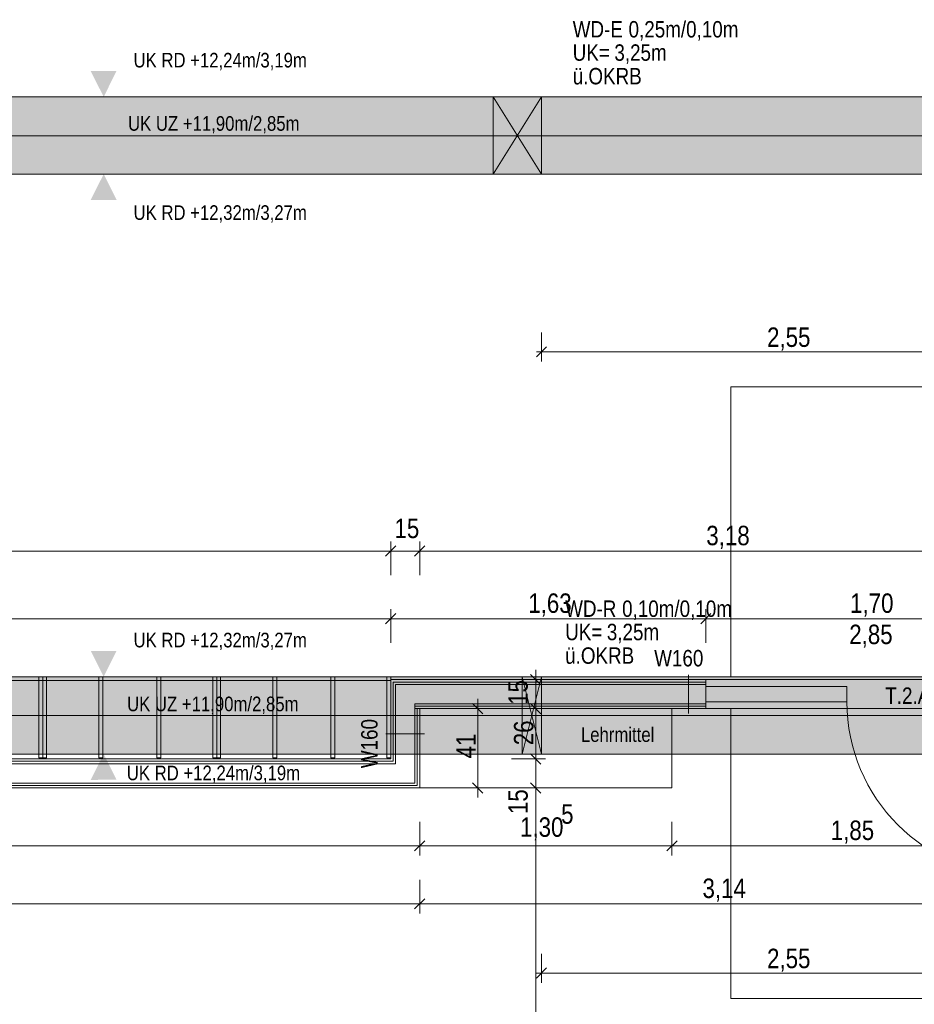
# Model space of a CAD drawing. Extents: x -620 to 300, y 62 to 1112.
# Tile 28 of 95: x -400 to -307, y 520 to 621. Entities that reach past the tile are written whole.
import ezdxf
from ezdxf.lldxf.tags import DXFTag

# ---------------------------------------------------------------- set-up
doc = ezdxf.new("R2010")
doc.units = 0
doc.layers.get('0').update_dxf_attribs({"lineweight": 13})
for name, color, linetype, lineweight, true_color in [('00 -Bauelemente -Dämmung innen', 7, 'Continuous', 9, 0xff7fe6), ('00 -Bauelemente -Gipskarton', 7, 'Continuous', 9, 0xff7fe6), ('00_Beschriftung UZ', 3, 'Continuous', 13, 0x00ff00), ('30 -34 Innenwände- 11 Durchbruch', 4, 'Continuous', 9, 0x00ffff), ('30 -34 Innenwände- 2 nichttragend', 7, 'Continuous', 18, 0xff7fe6), ('30 -34 Innenwände- 4 Türen_Fenster', 7, 'Continuous', 15, 0x9955ff), ('30 -35 Decken- 1 Konstruktion-Träger- Stahlbeton', 7, 'grob-A06G9S5M8I', 13, 0x33aa00), ('60- 61 allgemeine Ausstattung- 1 Möbel', 7, 'Continuous', 9, 0x00cccc), ('70 -72 Beschriftung- 1 Beschriftung allgemein', 7, 'Continuous', 9, 0xff6633), ('70 -72 Beschriftung- 8 barrierefrei', 7, 'grob-A06G9S5M8I', 9, 0x888888), ('70 -76 Bemaßung- 2 Allgemein', 9, 'Continuous', 5, 0x808080), ('iwb_Schraffur_Unterzug', 7, 'Continuous', 5, 0xffffcc)]:
    doc.layers.add(name, color=color, linetype=linetype, lineweight=lineweight, true_color=true_color)
for name, color, linetype, lineweight in [('70 -71 Achsen- 1 Gebäudeachsen', 7, 'STRICHPUNKT2-A06G9S5N8I', 18), ('70 -75 Raumstempel- 3 Wandstempel', 7, 'Continuous', 50), ('Keine', 7, 'Continuous', 9)]:
    doc.layers.add(name, color=color, linetype=linetype, lineweight=lineweight)
doc.styles.get("Standard").update_dxf_attribs({"font": 'ARIALN.TTF'})
tags = doc.linetypes.add('fein_strichliert-A06G9S5O8I', pattern=[4, 1, -2, 1]).pattern_tags.tags
tags[8:9] = [DXFTag(74, 4), DXFTag(75, 0), DXFTag(340, '0'), DXFTag(46, 0.0), DXFTag(50, 0.0), DXFTag(44, 0.0), DXFTag(45, 0.0)]
tags[6:7] = [DXFTag(74, 4), DXFTag(75, 0), DXFTag(340, '0'), DXFTag(46, 0.0), DXFTag(50, 0.0), DXFTag(44, 0.0), DXFTag(45, 0.0)]
tags[4:5] = [DXFTag(74, 4), DXFTag(75, 0), DXFTag(340, '0'), DXFTag(46, 0.0), DXFTag(50, 0.0), DXFTag(44, 0.0), DXFTag(45, 0.0)]
tags = doc.linetypes.add('grob-A06G9S5M8I', pattern=[14, 3, -8, 3]).pattern_tags.tags
tags[8:9] = [DXFTag(74, 4), DXFTag(75, 0), DXFTag(340, '0'), DXFTag(46, 0.0), DXFTag(50, 0.0), DXFTag(44, 0.0), DXFTag(45, 0.0)]
tags[6:7] = [DXFTag(74, 4), DXFTag(75, 0), DXFTag(340, '0'), DXFTag(46, 0.0), DXFTag(50, 0.0), DXFTag(44, 0.0), DXFTag(45, 0.0)]
tags[4:5] = [DXFTag(74, 4), DXFTag(75, 0), DXFTag(340, '0'), DXFTag(46, 0.0), DXFTag(50, 0.0), DXFTag(44, 0.0), DXFTag(45, 0.0)]
tags = doc.linetypes.add('STRICHPUNKT2-A06G9S5N8I', pattern=[12.7, 6.35, -3.175, 0, -3.175]).pattern_tags.tags
tags[10:11] = [DXFTag(74, 4), DXFTag(75, 0), DXFTag(340, '0'), DXFTag(46, 0.0), DXFTag(50, 0.0), DXFTag(44, 0.0), DXFTag(45, 0.0)]
tags[8:9] = [DXFTag(74, 4), DXFTag(75, 0), DXFTag(340, '0'), DXFTag(46, 0.0), DXFTag(50, 0.0), DXFTag(44, 0.0), DXFTag(45, 0.0)]
tags[6:7] = [DXFTag(74, 4), DXFTag(75, 0), DXFTag(340, '0'), DXFTag(46, 0.0), DXFTag(50, 0.0), DXFTag(44, 0.0), DXFTag(45, 0.0)]
tags[4:5] = [DXFTag(74, 4), DXFTag(75, 0), DXFTag(340, '0'), DXFTag(46, 0.0), DXFTag(50, 0.0), DXFTag(44, 0.0), DXFTag(45, 0.0)]

# ---------------------------------------------------------------- blocks, each defined once
blk = doc.blocks.new('Referenz-A06G9S5P8I')
at = {"layer": '00 -Bauelemente -Dämmung innen', "color": 0, "linetype": 'Continuous', "lineweight": -2, "ltscale": 0.13}
for p, q in [((-328.55, 552.67), (-360.65, 552.67)), ((-360.65, 552.67), (-360.65, 544.47)), ((-358.65, 550.67), (-358.65, 550.17)), ((-328.55, 550.67), (-358.65, 550.67)), ((-358.65, 550.17), (-358.65, 542.47)), ((-360.65, 544.47), (-457.19, 544.47)), ((-358.65, 542.47), (-457.19, 542.47))]:
    blk.add_line(p, q, dxfattribs=at)
at = {"layer": '00 -Bauelemente -Gipskarton', "color": 0, "linetype": 'Continuous', "lineweight": -2, "ltscale": 0.13}
for p, q in [((-328.55, 553.17), (-361.15, 553.17)), ((-361.15, 553.17), (-361.15, 544.97)), ((-328.55, 552.92), (-360.9, 552.92)), ((-360.9, 552.92), (-360.9, 544.72)), ((-360.65, 552.67), (-360.65, 544.47)), ((-328.55, 552.67), (-360.65, 552.67)), ((-328.55, 550.67), (-358.65, 550.67)), ((-358.65, 550.42), (-358.65, 550.67)), ((-358.65, 550.17), (-358.65, 550.42)), ((-328.55, 550.42), (-358.65, 550.42)), ((-358.65, 550.17), (-358.65, 542.47)), ((-358.15, 550.17), (-358.65, 550.17)), ((-358.4, 550.17), (-358.4, 542.22)), ((-328.55, 550.17), (-358.15, 550.17)), ((-358.15, 550.17), (-358.15, 541.97)), ((-361.15, 544.97), (-457.19, 544.97)), ((-360.9, 544.72), (-457.19, 544.72)), ((-360.65, 544.47), (-457.19, 544.47)), ((-358.65, 542.47), (-457.19, 542.47)), ((-358.4, 542.22), (-457.19, 542.22)), ((-358.15, 541.97), (-457.19, 541.97))]:
    blk.add_line(p, q, dxfattribs=at)
at = {"layer": '00_Beschriftung UZ', "color": 0, "lineweight": -2}
for points in [[(-392.19, 616.14), (-390.85, 613.47), (-389.52, 616.14)], [(-392.19, 610.8), (-390.85, 613.47), (-389.52, 610.81)], [(-392.19, 608.14), (-390.85, 605.47), (-389.52, 608.14)], [(-392.19, 602.8), (-390.85, 605.47), (-389.52, 602.81)], [(-392.19, 556.14), (-390.85, 553.47), (-389.52, 556.14)], [(-392.19, 550.8), (-390.85, 553.47), (-389.52, 550.81)], [(-392.19, 548.14), (-390.85, 545.47), (-389.52, 548.14)], [(-392.19, 542.8), (-390.85, 545.47), (-389.52, 542.81)]]:
    blk.add_solid(points, dxfattribs=at)
at = {"layer": '30 -34 Innenwände- 11 Durchbruch', "color": 0, "linetype": 'Continuous', "lineweight": -2, "ltscale": 0.13}
for p, q in [((-350.55, 605.47), (-350.55, 613.47)), ((-350.55, 613.47), (-345.55, 605.47)), ((-345.55, 613.47), (-350.55, 605.47)), ((-350.55, 613.47), (-345.55, 613.47)), ((-345.55, 613.47), (-350.55, 605.47)), ((-345.55, 605.47), (-350.55, 613.47)), ((-345.55, 605.47), (-345.55, 613.47)), ((-350.55, 605.47), (-345.55, 605.47)), ((-347.55, 553.47), (-345.55, 553.47)), ((-345.55, 553.47), (-347.55, 545.47)), ((-345.55, 545.47), (-347.55, 553.47)), ((-347.55, 545.47), (-347.55, 553.47)), ((-347.55, 553.47), (-345.55, 545.47)), ((-345.55, 553.47), (-347.55, 545.47)), ((-345.55, 545.47), (-345.55, 553.47)), ((-347.55, 545.47), (-345.55, 545.47))]:
    blk.add_line(p, q, dxfattribs=at)
at = {"layer": '30 -34 Innenwände- 11 Durchbruch', "color": 0, "lineweight": -2}
for points in [[(-350.55, 605.47), (-350.55, 613.47), (-348.05, 609.47)], [(-345.55, 605.47), (-348.05, 609.47), (-345.55, 613.47)], [(-347.55, 545.47), (-347.55, 553.47), (-346.55, 549.47)], [(-345.55, 545.47), (-346.55, 549.47), (-345.55, 553.47)]]:
    blk.add_solid(points, dxfattribs=at)
at = {"layer": '30 -34 Innenwände- 2 nichttragend', "color": 0, "linetype": 'Continuous', "lineweight": -2, "ltscale": 0.13}
for p, q in [((-328.55, 553.17), (-361.15, 553.17)), ((-361.15, 553.17), (-361.15, 544.97)), ((-328.55, 553.17), (-328.55, 550.42)), ((-328.55, 553.17), (-328.55, 552.92)), ((-328.55, 552.92), (-328.55, 552.67)), ((-328.55, 552.67), (-328.55, 550.67)), ((-328.55, 550.17), (-358.15, 550.17)), ((-358.15, 550.17), (-358.15, 541.97)), ((-328.55, 550.67), (-328.55, 550.42)), ((-328.55, 550.42), (-328.55, 550.17)), ((-361.15, 544.97), (-457.19, 544.97)), ((-358.15, 541.97), (-457.19, 541.97))]:
    blk.add_line(p, q, dxfattribs=at)
at = {"layer": '30 -34 Innenwände- 4 Türen_Fenster', "color": 0, "linetype": 'grob-A06G9S5M8I', "lineweight": -2, "ltscale": 0.13}
for p, q in [((-294.55, 553.17), (-328.55, 553.17)), ((-294.55, 550.17), (-328.55, 550.17))]:
    blk.add_line(p, q, dxfattribs=at)
at = {"layer": '30 -34 Innenwände- 4 Türen_Fenster', "color": 0, "linetype": 'Continuous', "lineweight": -2, "ltscale": 0.13}
for p, q in [((-328.55, 550.87), (-328.55, 552.47)), ((-328.55, 552.47), (-313.95, 552.47)), ((-313.95, 552.47), (-313.95, 550.87)), ((-313.95, 550.87), (-328.55, 550.87))]:
    blk.add_line(p, q, dxfattribs=at)
at = {"layer": '30 -34 Innenwände- 4 Türen_Fenster', "color": 0, "linetype": 'grob-A06G9S5M8I', "lineweight": -2, "ltscale": 0.13}
blk.add_ellipse((-295.95, 550.87), major_axis=(-18, 0), ratio=1, start_param=0, end_param=1.570796, dxfattribs=at)
at = {"layer": '30 -35 Decken- 1 Konstruktion-Träger- Stahlbeton', "color": 0, "lineweight": -2}
for p, q in [((-451.55, 613.47), (35.45, 613.47)), ((-451.55, 605.47), (35.45, 605.47)), ((35.45, 553.47), (-451.55, 553.47)), ((35.45, 545.47), (-451.55, 545.47))]:
    blk.add_line(p, q, dxfattribs=at)
at = {"layer": '60- 61 allgemeine Ausstattung- 1 Möbel', "color": 0, "linetype": 'fein_strichliert-A06G9S5O8I', "lineweight": -2, "ltscale": 0.13}
for p, q in [((-451.15, 553.47), (-361.15, 553.47)), ((-397.55, 553.47), (-397.15, 553.47)), ((-397.55, 545.07), (-397.55, 553.47)), ((-397.15, 553.47), (-397.15, 545.07)), ((-397.15, 553.47), (-396.75, 553.47)), ((-397.15, 545.07), (-397.15, 553.47)), ((-396.75, 553.47), (-396.75, 545.07)), ((-391.35, 553.47), (-390.95, 553.47)), ((-391.35, 545.07), (-391.35, 553.47)), ((-390.95, 553.47), (-390.95, 545.07)), ((-385.35, 553.47), (-384.95, 553.47)), ((-385.35, 545.07), (-385.35, 553.47)), ((-384.95, 553.47), (-384.95, 545.07)), ((-379.55, 553.47), (-379.15, 553.47)), ((-379.55, 545.07), (-379.55, 553.47)), ((-379.15, 553.47), (-379.15, 545.07)), ((-379.15, 553.47), (-378.75, 553.47)), ((-379.15, 545.07), (-379.15, 553.47)), ((-378.75, 553.47), (-378.75, 545.07)), ((-373.35, 553.47), (-372.95, 553.47)), ((-373.35, 545.07), (-373.35, 553.47)), ((-372.95, 553.47), (-372.95, 545.07)), ((-367.35, 553.47), (-366.95, 553.47)), ((-367.35, 545.07), (-367.35, 553.47)), ((-366.95, 553.47), (-366.95, 545.07)), ((-361.55, 553.47), (-361.15, 553.47)), ((-361.55, 545.07), (-361.55, 553.47)), ((-361.15, 553.47), (-361.15, 545.07)), ((-361.15, 553.47), (-361.15, 553.07)), ((-361.15, 553.07), (-451.15, 553.07)), ((-397.15, 545.07), (-397.55, 545.07)), ((-396.75, 545.07), (-397.15, 545.07)), ((-390.95, 545.07), (-391.35, 545.07)), ((-384.95, 545.07), (-385.35, 545.07)), ((-379.15, 545.07), (-379.55, 545.07)), ((-378.75, 545.07), (-379.15, 545.07)), ((-372.95, 545.07), (-373.35, 545.07)), ((-366.95, 545.07), (-367.35, 545.07)), ((-361.15, 545.07), (-361.55, 545.07))]:
    blk.add_line(p, q, dxfattribs=at)
at = {"layer": '60- 61 allgemeine Ausstattung- 1 Möbel', "color": 0, "lineweight": -2}
for p, q in [((-358.15, 550.17), (-332.05, 550.17)), ((-358.15, 541.97), (-358.15, 550.17)), ((-332.05, 550.17), (-332.05, 541.97)), ((-332.05, 541.97), (-358.15, 541.97))]:
    blk.add_line(p, q, dxfattribs=at)
at = {"layer": '70 -71 Achsen- 1 Gebäudeachsen', "color": 0, "linetype": 'STRICHPUNKT2-A06G9S5N8I', "lineweight": -2, "ltscale": 0.13}
for p, q in [((-538.63, 609.45), (76.53, 609.45)), ((-538.63, 549.45), (76.53, 549.45))]:
    blk.add_line(p, q, dxfattribs=at)
at = {"layer": '70 -72 Beschriftung- 8 barrierefrei', "color": 0, "linetype": 'grob-A06G9S5M8I', "lineweight": -2, "ltscale": 0.13}
for p, q in [((-325.95, 553.47), (-325.95, 583.47)), ((-325.95, 583.47), (-295.95, 583.47)), ((-295.95, 553.47), (-325.95, 553.47)), ((-325.95, 520.17), (-325.95, 550.17)), ((-325.95, 550.17), (-295.95, 550.17)), ((-295.95, 520.17), (-325.95, 520.17))]:
    blk.add_line(p, q, dxfattribs=at)
at = {"layer": '70 -75 Raumstempel- 3 Wandstempel', "color": 0, "linetype": 'Continuous', "lineweight": -2, "ltscale": 0.13}
for p, q in [((-330.33, 553.67), (-330.33, 549.67)), ((-361.65, 547.57), (-357.65, 547.57))]:
    blk.add_line(p, q, dxfattribs=at)
at = {"layer": '70 -76 Bemaßung- 2 Allgemein', "color": 0, "linetype": 'Continuous', "lineweight": -2, "ltscale": 0.13}
for p, q in [((-345.55, 589.09), (-345.55, 586.09)), ((-346.08, 586.56), (-345.02, 587.62)), ((-346.05, 587.09), (-344.49, 587.09)), ((-295.61, 587.09), (-344.49, 587.09)), ((-361.15, 563.97), (-361.15, 567.47)), ((-361.15, 563.97), (-361.15, 567.47)), ((-358.15, 563.97), (-358.15, 567.47)), ((-358.15, 563.97), (-358.15, 567.47)), ((-362.21, 566.47), (-450.49, 566.47)), ((-362.21, 566.47), (-363.27, 566.47)), ((-360.15, 566.47), (-362.21, 566.47)), ((-360.15, 566.47), (-362.21, 566.47)), ((-360.62, 567), (-361.68, 565.94)), ((-360.62, 567), (-361.68, 565.94)), ((-358.15, 566.47), (-361.15, 566.47)), ((-359.15, 566.47), (-357.09, 566.47)), ((-359.15, 566.47), (-357.09, 566.47)), ((-358.68, 565.94), (-357.62, 567)), ((-358.68, 565.94), (-357.62, 567)), ((-357.09, 566.47), (-356.03, 566.47)), ((-295.61, 566.47), (-357.09, 566.47)), ((-361.15, 556.97), (-361.15, 560.47)), ((-361.15, 556.97), (-361.15, 560.47)), ((-328.55, 556.97), (-328.55, 560.47)), ((-328.55, 556.97), (-328.55, 560.47)), ((-362.21, 559.47), (-450.49, 559.47)), ((-360.15, 559.47), (-362.21, 559.47)), ((-362.15, 559.47), (-360.09, 559.47)), ((-360.62, 560), (-361.68, 558.94)), ((-361.68, 558.94), (-360.62, 560)), ((-329.61, 559.47), (-360.09, 559.47)), ((-327.55, 559.47), (-329.61, 559.47)), ((-329.55, 559.47), (-327.49, 559.47)), ((-328.02, 560), (-329.08, 558.94)), ((-329.08, 558.94), (-328.02, 560)), ((-295.61, 559.47), (-327.49, 559.47)), ((-346.68, 553.7), (-345.62, 552.64)), ((-346.15, 554.17), (-346.15, 552.11)), ((-348.65, 553.17), (-345.15, 553.17)), ((-352.15, 551.17), (-352.15, 549.11)), ((-346.15, 551.23), (-346.15, 552.11)), ((-346.15, 549.17), (-346.15, 551.23)), ((-346.15, 551.17), (-346.15, 549.11)), ((-354.65, 550.17), (-351.15, 550.17)), ((-352.68, 550.7), (-351.62, 549.64)), ((-348.65, 550.17), (-345.15, 550.17)), ((-348.65, 550.17), (-345.15, 550.17)), ((-345.62, 549.64), (-346.68, 550.7)), ((-346.68, 550.7), (-345.62, 549.64)), ((-352.15, 549.11), (-352.15, 543.03)), ((-346.15, 546.03), (-346.15, 549.11)), ((-346.15, 546.03), (-346.15, 547.09)), ((-345.62, 544.44), (-346.68, 545.5)), ((-345.62, 544.44), (-346.68, 545.5)), ((-346.15, 543.97), (-346.15, 546.03)), ((-346.15, 543.97), (-346.15, 546.03)), ((-348.65, 544.97), (-345.15, 544.97)), ((-348.65, 544.97), (-345.15, 544.97)), ((-346.15, 541.97), (-346.15, 544.97)), ((-352.15, 540.97), (-352.15, 543.03)), ((-354.65, 541.97), (-351.15, 541.97)), ((-351.62, 541.44), (-352.68, 542.5)), ((-348.65, 541.97), (-345.15, 541.97)), ((-348.65, 541.97), (-345.15, 541.97)), ((-346.68, 542.5), (-345.62, 541.44)), ((-346.68, 542.5), (-345.62, 541.44)), ((-346.15, 542.97), (-346.15, 540.91)), ((-346.15, 542.97), (-346.15, 540.91)), ((-346.15, 540.91), (-346.15, 539.85)), ((-346.15, 389.53), (-346.15, 540.91)), ((-358.15, 538.47), (-358.15, 534.97)), ((-358.15, 538.47), (-358.15, 534.97)), ((-332.05, 538.47), (-332.05, 534.97)), ((-332.05, 538.47), (-332.05, 534.97)), ((-359.21, 535.97), (-454.63, 535.97)), ((-357.15, 535.97), (-359.21, 535.97)), ((-359.15, 535.97), (-357.09, 535.97)), ((-357.62, 536.5), (-358.68, 535.44)), ((-358.68, 535.44), (-357.62, 536.5)), ((-333.11, 535.97), (-357.09, 535.97)), ((-331.05, 535.97), (-333.11, 535.97)), ((-333.05, 535.97), (-330.99, 535.97)), ((-331.52, 536.5), (-332.58, 535.44)), ((-332.58, 535.44), (-331.52, 536.5)), ((-296.11, 535.97), (-330.99, 535.97)), ((-358.15, 532.47), (-358.15, 528.97)), ((-358.15, 532.47), (-358.15, 528.97)), ((-359.21, 529.97), (-454.63, 529.97)), ((-357.15, 529.97), (-359.21, 529.97)), ((-359.15, 529.97), (-357.09, 529.97)), ((-357.62, 530.5), (-358.68, 529.44)), ((-358.68, 529.44), (-357.62, 530.5)), ((-296.41, 529.97), (-357.09, 529.97)), ((-345.55, 524.81), (-345.55, 521.81)), ((-346.08, 522.28), (-345.02, 523.35)), ((-346.05, 522.81), (-344.49, 522.81)), ((-295.61, 522.81), (-344.49, 522.81))]:
    blk.add_line(p, q, dxfattribs=at)
at = {"layer": '00_Beschriftung UZ', "color": 0, "linetype": 'ByBlock', "lineweight": -2, "ltscale": 0.13, "char_height": 1.5103, "attachment_point": 1}
for s, insert in [('{\\fArial Narrow;UK RD +12,24m/3,19m}', (-387.76, 618.02)), ('{\\fArial Narrow;UK UZ +11,90m/2,85m}', (-388.33, 611.47)), ('{\\fArial Narrow;UK RD +12,32m/3,27m}', (-387.76, 602.25)), ('{\\fArial Narrow;UK RD +12,32m/3,27m}', (-387.76, 558.02)), ('{\\fArial Narrow;UK UZ +11,90m/2,85m}', (-388.43, 551.41)), ('{\\fArial Narrow;UK RD +12,24m/3,19m}', (-388.46, 544.27))]:
    blk.add_mtext(s, dxfattribs=dict(at, insert=insert))
at = {"layer": '30 -34 Innenwände- 11 Durchbruch', "color": 0, "linetype": 'Continuous', "lineweight": -2, "ltscale": 0.13, "char_height": 1.7, "attachment_point": 1}
for s, insert in [('{\\fArial Narrow;0,25m/0,10m}', (-336.54, 621.31)), ('{\\fArial Narrow;WD-E}', (-342.32, 621.31)), ('{\\fArial Narrow;UK=}', (-342.32, 618.9)), ('{\\fArial Narrow;3,25m}', (-338.01, 618.9)), ('{\\fArial Narrow;ü.OKRB}', (-342.32, 616.46)), ('{\\fArial Narrow;WD-R}', (-343.1, 561.36)), ('{\\fArial Narrow;0,10m/0,10m}', (-337.21, 561.36)), ('{\\fArial Narrow;UK=}', (-343.1, 558.95)), ('{\\fArial Narrow;3,25m}', (-338.79, 558.95)), ('{\\fArial Narrow;ü.OKRB}', (-343.1, 556.51))]:
    blk.add_mtext(s, dxfattribs=dict(at, insert=insert))
at = {"layer": '70 -72 Beschriftung- 1 Beschriftung allgemein', "color": 0, "linetype": 'Continuous', "lineweight": -2, "ltscale": 0.13, "insert": (-341.47, 548.24), "char_height": 1.5103, "attachment_point": 1}
blk.add_mtext('{\\fArial Narrow;Lehrmittel}', dxfattribs=at)
at = {"layer": '70 -75 Raumstempel- 3 Wandstempel', "color": 0, "linetype": 'ByBlock', "lineweight": -2, "ltscale": 0.13, "insert": (-333.89, 556.24), "char_height": 1.7, "attachment_point": 1}
blk.add_mtext('{\\fArial Narrow;W160}', dxfattribs=at)
at = {"layer": '70 -75 Raumstempel- 3 Wandstempel', "color": 0, "linetype": 'ByBlock', "lineweight": -2, "ltscale": 0.13, "insert": (-364.21, 544.01), "char_height": 1.7, "attachment_point": 1, "rotation": 90}
blk.add_mtext('{\\fArial Narrow;W160}', dxfattribs=at)
at = {"layer": '70 -76 Bemaßung- 2 Allgemein', "color": 0, "linetype": 'Continuous', "lineweight": -2, "ltscale": 0.13, "char_height": 2.0138, "attachment_point": 1}
for s, insert in [('{\\fArial Narrow;2,55}', (-322.21, 589.61)), ('{\\fArial Narrow;15}', (-360.76, 569.83)), ('{\\fArial Narrow;3,18}', (-328.5, 569.09)), ('{\\fArial Narrow;1,63}', (-346.92, 562.09)), ('{\\fArial Narrow;1,70}', (-313.62, 562.09)), ('{\\fArial Narrow;2,85}', (-313.71, 558.86)), ('{\\fArial Narrow;5}', (-343.52, 540.27)), ('{\\fArial Narrow;1,30}', (-347.77, 538.92)), ('{\\fArial Narrow;1,85}', (-315.62, 538.59)), ('{\\fArial Narrow;3,14}', (-328.89, 532.59)), ('{\\fArial Narrow;2,55}', (-322.21, 525.33))]:
    blk.add_mtext(s, dxfattribs=dict(at, insert=insert))
at = {"layer": '70 -76 Bemaßung- 2 Allgemein', "color": 0, "linetype": 'Continuous', "lineweight": -2, "ltscale": 0.13, "char_height": 2.0138, "attachment_point": 1, "rotation": 90}
for s, insert in [('{\\fArial Narrow;15}', (-348.99, 550.56)), ('{\\fArial Narrow;26}', (-348.4, 546.38)), ('{\\fArial Narrow;41}', (-354.37, 545.02)), ('{\\fArial Narrow;15}', (-348.99, 539.26))]:
    blk.add_mtext(s, dxfattribs=dict(at, insert=insert))
at = {"layer": 'Keine', "color": 0, "linetype": 'ByBlock', "lineweight": -2, "ltscale": 0.13, "insert": (-309.98, 552.36), "char_height": 1.7, "attachment_point": 1}
blk.add_mtext('{\\fArial Narrow;T.2.A.17}', dxfattribs=at)
blk = doc.blocks.new('Referenz-A06G9S5R8I')
at = {"layer": 'iwb_Schraffur_Unterzug', "linetype": 'Continuous', "ltscale": 0.13}
for points in [[(-538.63, 613.45), (76.53, 613.45), (76.53, 607.29)], [(-538.63, 613.45), (76.53, 607.29), (-538.63, 609.79)], [(-538.63, 609.79), (76.53, 607.29), (76.53, 605.45)], [(-538.63, 609.79), (76.53, 605.45), (-538.63, 605.45)], [(-451.55, 553.45), (35.42, 553.45), (-451.55, 545.45), (35.42, 545.45)]]:
    blk.add_solid(points, dxfattribs=at)

msp = doc.modelspace()

# ---------------------------------------------------------------- block references
at = {"color": 8, "lineweight": 13, "ltscale": 0.13, "true_color": 0x808080}
msp.add_blockref('Referenz-A06G9S5P8I', (0, 0), dxfattribs=at)
at = {"color": 8, "lineweight": 25, "ltscale": 0.25, "true_color": 0x808080}
msp.add_blockref('Referenz-A06G9S5R8I', (0, 0), dxfattribs=at)

doc.saveas('drawing.dxf')
